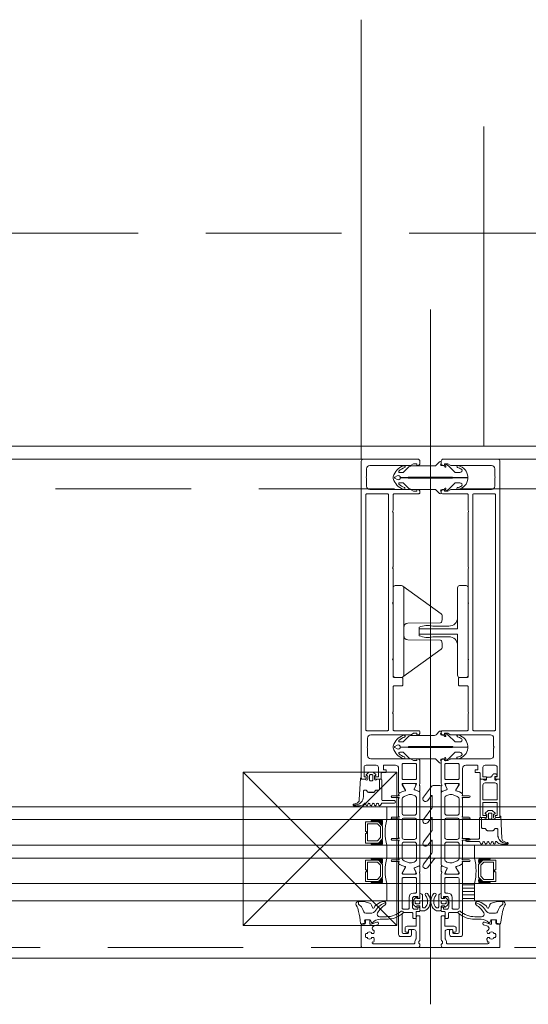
# Model space of a CAD drawing. Header units: millimetres. Extents: x 144573 to 336993, y 74252 to 247042.
# Tile 246 of 256: x 172144 to 172382, y 174594 to 175055. Entities that reach past the tile are written whole.
import ezdxf

# ---------------------------------------------------------------- set-up
doc = ezdxf.new("R2010")
doc.units = ezdxf.units.MM
doc.linetypes.add('CK_Čerchovaná 50', pattern=[6, 3, -1.5, 0, -1.5])
doc.linetypes.add('ČÁRKOVANÁ', pattern=[19.05, 12.7, -6.35])
for name, color, linetype, lineweight in [('FASÁDA DETAILNÍ', 255, 'Continuous', 0), ('NOVA', 255, 'Continuous', 0), ('TENKA', 255, 'Continuous', 0)]:
    doc.layers.add(name, color=color, linetype=linetype, lineweight=lineweight)

# ---------------------------------------------------------------- blocks, each defined once
blk = doc.blocks.new('284336')
for points in [[(-0.7, -9.6), (-10, -9.6, 0.414511), (-10.51, -10.11), (-10.51, -15.51, -1), (-11.69, -15.51), (-11.69, -9.6), (-12.69, -8.95, -0.668884), (-12.6, -8.23), (-11.99, -8.01, 0.766384), (-11.99, -7.21), (-12.6, -6.99, -0.76831), (-12.6, -6.23), (-11.99, -6.01, 0.766384), (-11.99, -5.21), (-12.6, -4.99, -0.76831), (-12.6, -4.23), (-11.99, -4.01, 0.766384), (-11.99, -3.21), (-12.6, -2.99, -0.877523), (-12.5, -2.22), (-12.1, -2.22, 0.698129), (-11.83, -1.5, -0.220231), (-12.89, 0.78), (-12.89, 3.45, -0.157143), (-12.82, 3.68), (-12.69, 3.42, -0.067482), (-12.48, 2.53, 0.393136), (-8.66, -1.02), (-6.1, -1.02, -0.414214), (-5.61, -1.51), (-5.61, -2.22, -0.267949), (-5.85, -2.65), (-6.35, -2.93, 0.267949), (-6.61, -3.38), (-6.61, -5.84, 0.267949), (-6.35, -6.29), (-5.85, -6.57, -0.267949), (-5.61, -7), (-5.61, -8.11, 0.414215), (-5.1, -8.62), (-0.41, -8.62), (-0.41, -9.31, -0.414212), (-0.7, -9.6)], [(-0.41, 0), (-0.41, -2, 0.990243), (-0.4, -3.02), (0.9, -3.02, 0.414214), (1.21, -2.71), (1.21, -2.61, -0.668123), (1.71, -2.4), (2.75, -3.45, -0.199004), (2.89, -3.79), (2.89, -5.43, -0.199038), (2.75, -5.77), (1.71, -6.82, -0.668191), (1.21, -6.61), (1.21, -6.51, 0.414214), (0.9, -6.2), (-0.4, -6.2, 0.990269), (-0.41, -7.22), (-0.41, -8.6), (-5.1, -8.6, -0.414215), (-5.59, -8.11), (-5.59, -7, 0.267949), (-5.84, -6.56), (-6.34, -6.27, -0.267949), (-6.59, -5.84), (-6.59, -3.38, -0.267949), (-6.34, -2.95), (-5.84, -2.66, 0.267949), (-5.59, -2.22), (-5.59, -1.51, 0.414214), (-6.1, -1), (-8.66, -1, -0.393156), (-12.46, 2.53, 0.067572), (-12.67, 3.43), (-12.8, 3.7, -0.637545), (-12.12, 3.53), (-11.92, 2.53, 0.344315), (-10.06, 0.91), (0, 0.38, -0.406913), (0.39, 0), (-0.41, 0)], [(1.7, -4.31, 0.414235), (1.2, -3.81), (-0.7, -3.81, 0.414214), (-1.2, -4.31), (-1.2, -4.91, 0.414214), (-0.7, -5.41), (1.2, -5.41, 0.414235), (1.7, -4.91), (1.7, -4.31)]]:
    blk.add_lwpolyline(points, format="xyb", close=True)
blk = doc.blocks.new('nesystémový nástavec 18')
for p, q in [((-17.5, 9.3), (-15.36, 9.3)), ((-15.36, 9.3), (0, 9.3)), ((0, 9.3), (0, 7.8)), ((-18, 6.8), (-18, 8.8)), ((-17, 6.3), (-17.5, 6.3)), ((-11, 8), (-17, 8)), ((-17, 8), (-17, 6.3)), ((-11, 1.3), (-11, 8)), ((-2.8, 8), (-9.7, 8)), ((-9.7, 1.3), (-9.7, 8)), ((-1.8, 2.3), (-1.8, 7)), ((-0.5, 7.3), (-0.5, 6.8)), ((0, 6.3), (0.55, 6.3)), ((0.55, 6.3), (0.95, 5.9)), ((0.95, 5.9), (0.95, 4.8)), ((0.95, 4.8), (0.95, 4.14)), ((-18, 0.5), (-18, 1.8)), ((-17.5, 2.3), (-17, 2.3)), ((-1.8, 0), (-17.5, 0)), ((-17, 2.3), (-17, 1.3)), ((-17, 1.3), (-11, 1.3)), ((-9.7, 1.3), (-2.8, 1.3)), ((0, 0), (-1.8, 0)), ((-0.4, 2.23), (-0.5, 2.04)), ((-0.5, 2.04), (-0.5, 2)), ((1.2, 2.44), (0, 2.44)), ((0, 1.5), (0, 0)), ((0.95, 4.14), (1.2, 4.14)), ((1.2, 1.85), (1.2, 2.44)), ((1.4, 3.94), (1.4, 3.84)), ((1.6, 3.64), (1.6, 3.64)), ((1.8, 1.37), (1.7, 1.35)), ((2.25, 1.63), (1.8, 1.37)), ((2.4, 2.84), (2.4, 1.89))]:
    blk.add_line(p, q)
for centre, radius, start, end in [((-17.5, 8.8), 0.5, 90, 180), ((-15.36, 9.8), 0.5, 270, 270.084), ((-17.5, 6.8), 0.5, 180.0012, 269.9988), ((-2.8, 7), 1, 0, 90), ((0, 7.3), 0.5, 89.9955, 180.0071), ((0, 6.8), 0.5, 179.9949, 270.006), ((0.75, 4.8), 0.2, 359.9656, 0.0344), ((-17.5, 1.8), 0.5, 89.999, 180.0002), ((-17.5, 0.5), 0.5, 180, 270), ((-2.8, 2.3), 1, 270, 0), ((0, 2), 0.5, 179.9716, 270.0327), ((0, 1.94), 0.5, 89.9975, 144.0007), ((1.2, 3.94), 0.2, 359.9707, 90.0249), ((1.7, 1.85), 0.5, 179.9991, 270), ((1.6, 3.84), 0.2, 179.9737, 270.035), ((1.6, 2.84), 0.8, 0.0065, 89.9919), ((2.1, 1.89), 0.3, 299.9815, 0.0183)]:
    blk.add_arc(centre, radius, start, end)
blk = doc.blocks.new('433270')
blk.add_lwpolyline([(1, 0, 0.414364), (0, -1), (0, -1.4, 0.255924), (0.23, -1.83, -0.547723), (0.23, -3.17, 0.255924), (0, -3.6), (0, -14.6, 0.414214), (0.3, -14.9), (1.2, -14.9, 0.414214), (1.7, -14.4), (1.7, -10.3, -0.414214), (2, -10), (6, -10, 0.414248), (7, -9), (7, -7.7, 0.414179), (6.5, -7.2), (5.7, -7.2, 0.414232), (5.4, -7.5), (5.4, -8.2, -0.414198), (5.1, -8.5), (2.8, -8.5, -0.414204), (1.8, -7.5), (1.8, -4.49, -0.147432), (1.97, -3.94, 0.147461), (2.4, -2.5), (2.4, -2.3, -0.414214), (2.9, -1.8), (21.87, -1.8, -0.668178), (22.22, -2.65), (22.16, -2.72, 1), (21.59, -3.29), (21.52, -3.35, 0.198912), (21.38, -3.71), (21.38, -4.05, 0.414214), (22.08, -4.75), (22.38, -4.75, 0.576988), (22.64, -4.3, -0.311246), (24.56, -4.3, 0.576988), (24.82, -4.75), (25.3, -4.75, -0.260065), (25.3, -6.65), (24.82, -6.65, 0.576988), (24.56, -7.1, -0.311246), (22.64, -7.1, 0.576988), (22.38, -6.65), (22.08, -6.65, 0.414214), (21.38, -7.35), (21.38, -7.61, 0.267949), (21.63, -8.04), (21.89, -8.2, -0.637047), (21.73, -10), (19.83, -10.7, 0.315299), (19.5, -11.17), (19.5, -11.49, 0.520567), (20.17, -11.96), (22.83, -10.99, -0.520567), (23.5, -11.46), (23.5, -12.5, 0.414062), (24, -13), (25, -13, 0.414186), (25.5, -12.5), (25.5, -11.5, -0.414182), (26, -11), (27, -11, 0.414214), (27.5, -10.5), (27.5, -0.5, 0.414214), (27, 0), (1, 0)], format="xyb", close=True)
blk = doc.blocks.new('284325')
for points in [[(0.84, -5.23, -0.560316), (0.94, -4.73), (1.94, -4.36, 0.3153), (2.14, -4.08), (2.14, -1.89, 0.451558), (1.8, -1.59), (0.9, -1.7, -0.399586), (0.57, -1.46), (0.3, -0.07, -0.415977), (0.53, 0.29, 0.024107), (6.15, 1.24, 0.076636), (8.99, 2.34, -0.577615), (10.79, 1.3), (10.02, 1.37, 0.283171), (9.08, 0.9, -0.168429), (7.07, -0.74), (5.9, -1.16, 0.315302), (5.24, -2.1), (5.24, -4.21, 0.269719), (6.76, -6.82, -0.194797), (10.18, -11.53, -0.342663), (9.17, -11.17, 0.119207), (5.43, -7.59, 0.578571), (3.63, -8.62), (3.63, -11.77, 0.176415), (6.16, -18.72, -1), (5.24, -19.49, -0.176415), (2.43, -11.77), (2.43, -8.89, 0.208286), (0.84, -5.23)], [(8.95, -6.65), (10.32, -8.78, -0.134555), (10.79, -10.63, -0.339795), (10.19, -11.53, 0.194788), (6.76, -6.81, -0.269736), (5.25, -4.21), (5.25, -2.1, -0.315302), (5.9, -1.17), (7.07, -0.74, 0.168429), (9.09, 0.89, -0.283167), (10.01, 1.36), (10.79, 1.29), (10.79, -0.74, -0.070852), (10.71, -1.3), (9.95, -3.93, -0.241839), (9.08, -4.83), (7.93, -5.22, 0.836024), (8.08, -6.19), (8.11, -6.19, -0.255349), (8.95, -6.65)]]:
    blk.add_lwpolyline(points, format="xyb", close=True)
blk = doc.blocks.new('244748_a')
blk.add_lwpolyline([(8.32, -1.69, 0.082248), (6.34, -0.9, -1.09695), (6.94, -0.1, -0.315353), (11.26, -5.15, -0.480529), (10.87, -5.64), (4.27, -5.64), (4.08, -5.45), (-16.53, -5.45), (-16.72, -5.64), (-20.43, -5.64, 0.574019), (-21.93, -4.78), (-22.99, -5.4, 0.524827), (-22.99, -5.9), (-21.93, -6.52, 0.574021), (-20.43, -5.66), (-16.72, -5.66), (-16.53, -5.85), (4.08, -5.85), (4.27, -5.66), (10.87, -5.66, -0.480529), (11.26, -6.15, -0.326229), (6.88, -11.09, -1.09695), (6.28, -10.3, 0.081457), (8.32, -9.61, 0.599203), (7.48, -8.05), (5.52, -8.05, 0.198965), (5.17, -8.2), (2.22, -11.15), (0.93, -12.01, -0.738038), (0.51, -11.62), (0.87, -11, 1), (0.35, -10.7), (0, -11.3), (-0.98, -11.3, 0.619205), (-1.45, -12.06), (-1.28, -12.43, -0.808139), (-2.04, -13.04), (-3.63, -11.44, 0.198906), (-4.34, -11.15), (-14.99, -11.15, -0.198936), (-16.76, -10.42), (-18.98, -8.2, 0.198942), (-19.33, -8.05), (-20.67, -8.05, 0.500217), (-21.09, -8.73, 0.122037), (-18.5, -10.27, -1.093735), (-19.1, -11.07, -0.240768), (-23.7, -6.07, -0.106226), (-23.7, -5.23, -0.256232), (-19, -0.13, -1.093735), (-18.4, -0.92, 0.116856), (-21.09, -2.57, 0.500217), (-20.67, -3.25), (-19.33, -3.25, 0.198942), (-18.98, -3.1), (-16.75, -0.88, -0.198936), (-14.99, -0.15), (-4.34, -0.15, 0.198907), (-3.63, 0.14), (-2.04, 1.74, -0.808139), (-1.28, 1.13), (-1.45, 0.76, 0.619205), (-0.98, 0), (0, 0), (0.35, -0.6, 1), (0.87, -0.3), (0.51, 0.32, -0.738038), (0.93, 0.71), (2.22, -0.15), (5.17, -3.1, 0.198965), (5.52, -3.25), (7.48, -3.25, 0.599203)], format="xyb", close=True)
blk = doc.blocks.new('236134_0100_s_v')
for points in [[(22.8, -23), (22.8, -5), (42, -5, 0.414214), (43, -4), (43, -1, 0.414214), (42, 0), (1, 0, 0.414214), (0, -1), (0, -4, 0.414214), (1, -5), (20.2, -5), (20.2, -23)], [(15, -5, -0.414214), (19, -9), (19, -16.57, 0.165764), (19.53, -23), (23.47, -23, 0.165764), (24, -16.57), (24, -9, -0.414214), (28, -5)]]:
    blk.add_lwpolyline(points, format="xyb")
blk = doc.blocks.new('236134_0200_s_v')
for points in [[(19.58, 5, -0.41166), (17.58, 6.98), (17.45, 22.25, 0.344217), (17.07, 22.73), (16, 23), (14, 23, 0.240828), (13.19, 22.59), (0.19, 4.59)], [(23.42, 5, 0.41166), (25.42, 6.98), (25.55, 22.25, -0.344217), (25.93, 22.73), (27, 23), (29, 23, -0.240828), (29.81, 22.59), (42.81, 4.59)]]:
    blk.add_lwpolyline(points, format="xyb")
blk.add_lwpolyline([(42, 5), (1, 5, 0.414214), (0, 4), (0, 1, 0.414214), (1, 0), (42, 0, 0.414214), (43, 1), (43, 4, 0.414214)], format="xyb", close=True)
blk = doc.blocks.new('288126')
for points in [[(-16.5, 0), (16.5, 0)], [(-21.36, -6.34), (-17.8, -3.69)], [(-14.71, -4.5), (-19.87, -8.34)], [(-17, -2.08), (-17, -0.5)], [(-8.83, -4.3), (-14.11, -4.3)], [(-4.31, -4.5), (-9.47, -8.34)], [(1.81, -4.3), (-3.71, -4.3)], [(6.33, -4.5), (1.14, -8.37)], [(12.21, -4.3), (6.93, -4.3)], [(16.6, -4.6), (11.54, -8.37)], [(17, -0.5), (17, -3.8)], [(-10.96, -6.34), (-8.71, -4.66)], [(-0.35, -6.36), (1.93, -4.66)], [(10.05, -6.36), (12.33, -4.66)]]:
    blk.add_lwpolyline(points)
for centre, radius, start, end in [((16.5, -0.5), 0.5, 0, 90), ((-16.5, -0.5), 0.5, 90, 180), ((16, -3.8), 1, 306.7059, 0), ((-20.61, -7.34), 1.25, 126.7059, 306.7059), ((-10.21, -7.34), 1.25, 126.7059, 306.7059), ((0.4, -7.37), 1.25, 126.7059, 306.7059), ((10.8, -7.37), 1.25, 126.7059, 306.7059)]:
    blk.add_arc(centre, radius, start, end)
at = {"extrusion": (0, 0, -1)}
for centre, radius, start, end in [((19, -2.08), 2, 180, 233.2941), ((14.11, -5.3), 1, 53.2941, 90), ((8.83, -4.5), 0.2, 90, 233.2941), ((3.71, -5.3), 1, 53.2941, 90), ((-1.81, -4.5), 0.2, 90, 233.2941), ((-6.93, -5.3), 1, 53.2941, 90), ((-12.21, -4.5), 0.2, 90, 233.2941)]:
    blk.add_arc(centre, radius, start, end, dxfattribs=at)
blk = doc.blocks.new('246426')
for points in [[(-1.84, 0.64), (-2.86, -0.38, 0.198926), (-3.15, -1.09), (-3.15, -2.31, 0.198926), (-2.86, -3.02), (-1.84, -4.04, 0.637051), (-1.5, -3.92), (-1.45, -3.4), (-0.3, -3.4, -0.41484), (0, -3.7), (0, -5.19, 0.414232), (0.5, -5.69), (2.14, -5.69, 0.071862), (2.2, -5.68, 0.157876), (3.73, -4.64, 0.360336), (3.48, 2.39, 0.964062), (2.54, 1.48, -0.403385), (2.25, -4.34, -0.190964), (2.11, -4.39), (1.7, -4.39, -0.414214), (1.2, -3.89), (1.2, 1.31, 0.414201), (0.2, 2.31), (0, 2.31), (0, 0.3, -0.414214), (-0.3, 0), (-1.45, 0), (-1.5, 0.52, 0.637051), (-1.84, 0.64)], [(-2.25, -1.4, -0.414214), (-1.85, -1), (-0.4, -1, -0.414214), (0, -1.4), (0, -2, -0.414214), (-0.4, -2.4), (-1.85, -2.4, -0.414214), (-2.25, -2), (-2.25, -1.4)]]:
    blk.add_lwpolyline(points, format="xyb", close=True)

msp = doc.modelspace()

# ---------------------------------------------------------------- hatches: boundary and pattern name
at = {"layer": 'FASÁDA DETAILNÍ'}
h = msp.add_hatch(dxfattribs=at)
h.set_pattern_fill('ANSI31', color=256, scale=0.5, angle=495)
h.set_pattern_definition([(180, (162037.0589, 130529.9017), (-7e-16, -1.5875), [])])
h.paths.add_polyline_path([(172351.48, 174650.259), (172356.98, 174650.259), (172356.98, 174642.259), (172351.48, 174642.259)])

# ---------------------------------------------------------------- linework, layer by layer
for p, q in [((172336.48, 174919.383), (172336.48, 174593.691)), ((172330.48, 174849.259), (169467.98, 174849.259)), ((173224.481, 174686.259), (171750.48, 174686.259)), ((172315.98, 174680.259), (172315.98, 174686.259)), ((171750.48, 174680.259), (173224.481, 174680.259)), ((172315.98, 174680.259), (172308.442, 174680.259)), ((171750.48, 174668.259), (173242.481, 174668.259)), ((172308.442, 174668.259), (172315.98, 174668.259)), ((172315.98, 174662.259), (172315.98, 174668.259)), ((172765.98, 174668.259), (172356.98, 174668.259)), ((172356.98, 174668.259), (172356.98, 174662.259)), ((173242.481, 174662.259), (171750.48, 174662.259)), ((172315.98, 174662.259), (172308.442, 174662.259)), ((172356.98, 174662.259), (172765.98, 174662.259)), ((171750.48, 174650.259), (173274.481, 174650.259)), ((172308.442, 174650.259), (172315.98, 174650.259)), ((172315.98, 174642.259), (172315.98, 174650.259)), ((172765.98, 174650.259), (172356.98, 174650.259)), ((172356.98, 174650.259), (172356.98, 174642.259)), ((173274.481, 174642.259), (171750.48, 174642.259)), ((172356.98, 174642.259), (172765.98, 174642.259))]:
    msp.add_line(p, q, dxfattribs=at)
for points in [[(173301.48, 174615.259), (146721.48, 174615.259), (146721.48, 198295.259), (173301.48, 198295.259)], [(173061.48, 174855.259), (146961.48, 174855.259), (146961.48, 198055.259), (173061.48, 198055.259)], [(172320.579, 174702.591), (172320.579, 174630.591), (172248.579, 174630.591), (172248.579, 174702.591)], [(172305.98, 174679.259), (172311.98, 174679.259), (172313.98, 174677.259), (172313.98, 174671.259), (172311.98, 174669.259), (172305.98, 174669.259), (172305.98, 174673.759), (172306.48, 174673.759), (172306.48, 174674.759), (172305.98, 174674.759)], [(172306.98, 174670.259), (172306.98, 174678.259), (172311.566, 174678.259), (172312.98, 174676.844), (172312.98, 174671.811), (172311.566, 174670.259)], [(172305.98, 174661.259), (172311.98, 174661.259), (172313.98, 174659.259), (172313.98, 174653.259), (172311.98, 174651.259), (172305.98, 174651.259), (172305.98, 174655.759), (172306.48, 174655.759), (172306.48, 174656.759), (172305.98, 174656.759)], [(172306.98, 174652.259), (172306.98, 174660.259), (172311.566, 174660.259), (172312.98, 174658.844), (172312.98, 174653.811), (172311.566, 174652.259)], [(172366.98, 174661.259), (172360.98, 174661.259), (172358.98, 174659.259), (172358.98, 174653.259), (172360.98, 174651.259), (172366.98, 174651.259), (172366.98, 174655.759), (172366.48, 174655.759), (172366.48, 174656.759), (172366.98, 174656.759)], [(172365.98, 174652.259), (172365.98, 174660.259), (172361.394, 174660.259), (172359.98, 174658.844), (172359.98, 174653.811), (172361.394, 174652.259)], [(172351.48, 174642.259), (172356.98, 174642.259), (172356.98, 174650.259), (172351.48, 174650.259)]]:
    msp.add_lwpolyline(points, close=True, dxfattribs=at)
at = {"layer": 'FASÁDA DETAILNÍ', "linetype": 'ČÁRKOVANÁ', "ltscale": 5}
for points in [[(173296.48, 174620.259), (146726.48, 174620.259), (146726.48, 198290.259), (173296.48, 198290.259)], [(173081.48, 174835.259), (146941.48, 174835.259), (146941.48, 198075.259), (173081.48, 198075.259)], [(172961.48, 174955.259), (147061.48, 174955.259), (147061.48, 197955.259), (172961.48, 197955.259)]]:
    msp.add_lwpolyline(points, close=True, dxfattribs=at)
at = {"layer": 'FASÁDA DETAILNÍ'}
for points in [[(172303.98, 174848.259), (172303.98, 174699.759, 0.4142136), (172304.48, 174699.259), (172305.78, 174699.259, 0.4142197), (172306.28, 174699.759), (172306.28, 174700.259), (172305.28, 174700.259), (172305.28, 174704.759, -0.4142136), (172306.28, 174705.759), (172310.98, 174705.759, -0.4142136), (172311.98, 174704.759), (172311.98, 174700.259), (172310.28, 174700.259), (172310.28, 174699.759, 0.4142012), (172310.78, 174699.259), (172312.78, 174699.259, 0.4142136), (172313.28, 174699.759), (172313.28, 174701.902, -0.4142136), (172313.78, 174702.402), (172315.58, 174702.402), (172315.58, 174703.653), (172314.38, 174703.653), (172314.38, 174705.459, -0.4142136), (172314.68, 174705.759), (172319.979, 174705.759, -0.4141667), (172321.479, 174704.259), (172321.48, 174697.261), (172321.48, 174693.161, 0.5773503), (172322.08, 174692.814), (172322.943, 174693.313), (172324.435, 174693.741, 0.4887011), (172324.612, 174694.18), (172323.18, 174696.645), (172323.18, 174697.066, -0.4325656), (172323.38, 174697.261), (172329.685, 174697.261, -0.5483974), (172329.87, 174696.979), (172328.802, 174694.596, 0.4253361), (172328.91, 174694.328), (172330.933, 174693.512, 0.5315629), (172331.482, 174693.883), (172331.482, 174695.947, 0.2313061), (172331.367, 174696.184, -0.3061853), (172331.263, 174696.503), (172331.48, 174697.261), (172331.48, 174707.764, 0.4142136), (172330.48, 174708.764), (172329.98, 174708.764), (172329.98, 174707.964), (172328.48, 174707.964), (172327.336, 174708.625, 0.1316504), (172326.836, 174708.759), (172308.472, 174708.759, -0.4142136), (172306.972, 174710.259), (172306.972, 174713.759, -0.3999851), (172306.972, 174714.759), (172306.972, 174718.459, -0.4142136), (172308.472, 174719.959), (172326.836, 174719.959, 0.1316504), (172327.336, 174720.093), (172328.48, 174720.753), (172329.98, 174720.753), (172329.98, 174719.953), (172330.48, 174719.953, 0.4142136), (172331.48, 174720.953), (172331.48, 174721.459, 0.4142136), (172330.98, 174721.959), (172319.38, 174721.959, -0.4142136), (172318.88, 174722.459), (172318.88, 174729.859, -0.3999851), (172318.88, 174730.859), (172318.88, 174742.459, -0.4142136), (172319.38, 174742.959), (172322.98, 174742.959, 0.4142136), (172323.48, 174743.459), (172323.48, 174746.459, 0.4142136), (172322.98, 174746.959), (172319.38, 174746.959, -0.4142136), (172318.88, 174747.459), (172318.88, 174754.759, -0.38324), (172318.88, 174755.759), (172318.88, 174781.259, -0.38324), (172318.88, 174782.259), (172318.88, 174797.759, -0.38324), (172318.88, 174798.759), (172318.88, 174824.259, -0.38324), (172318.88, 174825.259), (172318.88, 174832.559, -0.4142136), (172319.38, 174833.059), (172330.98, 174833.059, 0.4142136), (172331.48, 174833.559), (172331.48, 174834.059, 0.4142136), (172330.48, 174835.059), (172329.98, 174835.059), (172329.98, 174834.259), (172328.48, 174834.259), (172327.326, 174834.925, 0.1169365), (172326.826, 174835.059), (172307.972, 174835.059, -0.4142315), (172306.472, 174836.559), (172306.472, 174840.269, -0.3999851), (172306.472, 174841.269), (172306.472, 174844.759, -0.4142315), (172307.972, 174846.259), (172326.826, 174846.259, 0.1169365), (172327.326, 174846.393), (172328.48, 174847.059), (172329.98, 174847.059), (172329.98, 174846.259), (172330.48, 174846.259, 0.4142136), (172331.48, 174847.259), (172331.48, 174848.259, 0.4142136), (172330.48, 174849.259), (172304.98, 174849.259, 0.4142135), (172303.98, 174848.259)], [(172368.98, 174848.259), (172368.98, 174699.759, -0.4142136), (172368.48, 174699.259), (172367.18, 174699.259, -0.4142197), (172366.68, 174699.759), (172366.68, 174700.259), (172367.68, 174700.259), (172367.68, 174704.759, 0.4142136), (172366.68, 174705.759), (172361.98, 174705.759, 0.4142136), (172360.98, 174704.759), (172360.98, 174700.259), (172362.68, 174700.259), (172362.68, 174699.759, -0.4142012), (172362.18, 174699.259), (172360.18, 174699.259, -0.4142136), (172359.68, 174699.759), (172359.68, 174701.902, 0.4142136), (172359.18, 174702.402), (172357.38, 174702.402), (172357.38, 174703.653), (172358.58, 174703.653), (172358.58, 174705.459, 0.4142136), (172358.28, 174705.759), (172352.981, 174705.759, 0.4141667), (172351.481, 174704.259), (172351.48, 174697.261), (172351.48, 174693.161, -0.5773503), (172350.88, 174692.814), (172350.017, 174693.313), (172348.525, 174693.741, -0.4887011), (172348.348, 174694.18), (172349.78, 174696.645), (172349.78, 174697.066, 0.4325656), (172349.58, 174697.261), (172343.275, 174697.261, 0.5483974), (172343.09, 174696.979), (172344.158, 174694.596, -0.4253361), (172344.05, 174694.328), (172342.027, 174693.512, -0.5315629), (172341.478, 174693.883), (172341.478, 174695.947, -0.2313061), (172341.593, 174696.184, 0.3061853), (172341.697, 174696.503), (172341.48, 174697.261), (172341.48, 174707.764, -0.4142136), (172342.48, 174708.764), (172342.98, 174708.764), (172342.98, 174707.964), (172344.48, 174707.964), (172345.624, 174708.625, -0.1316504), (172346.124, 174708.759), (172364.488, 174708.759, 0.4142136), (172365.988, 174710.259), (172365.988, 174713.759, 0.3999851), (172365.988, 174714.759), (172365.988, 174718.459, 0.4142136), (172364.488, 174719.959), (172346.124, 174719.959, -0.1316504), (172345.624, 174720.093), (172344.48, 174720.753), (172342.98, 174720.753), (172342.98, 174719.953), (172342.48, 174719.953, -0.4142136), (172341.48, 174720.953), (172341.48, 174721.459, -0.4142136), (172341.98, 174721.959), (172353.58, 174721.959, 0.4142136), (172354.08, 174722.459), (172354.08, 174729.859, 0.3999851), (172354.08, 174730.859), (172354.08, 174742.459, 0.4142136), (172353.58, 174742.959), (172349.98, 174742.959, -0.4142136), (172349.48, 174743.459), (172349.48, 174746.459, -0.4142136), (172349.98, 174746.959), (172353.58, 174746.959, 0.4142136), (172354.08, 174747.459), (172354.08, 174754.759, 0.38324), (172354.08, 174755.759), (172354.08, 174781.259, 0.38324), (172354.08, 174782.259), (172354.08, 174797.759, 0.38324), (172354.08, 174798.759), (172354.08, 174824.259, 0.38324), (172354.08, 174825.259), (172354.08, 174832.559, 0.4142136), (172353.58, 174833.059), (172341.98, 174833.059, -0.4142136), (172341.48, 174833.559), (172341.48, 174834.059, -0.4142136), (172342.48, 174835.059), (172342.98, 174835.059), (172342.98, 174834.259), (172344.48, 174834.259), (172345.634, 174834.925, -0.1169365), (172346.134, 174835.059), (172364.988, 174835.059, 0.4142315), (172366.488, 174836.559), (172366.488, 174840.269, 0.3999851), (172366.488, 174841.269), (172366.488, 174844.759, 0.4142315), (172364.988, 174846.259), (172346.134, 174846.259, -0.1169365), (172345.634, 174846.393), (172344.48, 174847.059), (172342.98, 174847.059), (172342.98, 174846.259), (172342.48, 174846.259, -0.4142136), (172341.48, 174847.259), (172341.48, 174848.259, -0.4142136), (172342.48, 174849.259), (172367.98, 174849.259, -0.4142135), (172368.98, 174848.259)], [(172306.08, 174722.459), (172306.08, 174832.559, -0.4142136), (172306.58, 174833.059), (172316.28, 174833.059, -0.4142136), (172316.78, 174832.559), (172316.78, 174722.459, -0.4142136), (172316.28, 174721.959), (172306.58, 174721.959, -0.4142136), (172306.08, 174722.459)], [(172366.88, 174722.459), (172366.88, 174832.559, 0.4142136), (172366.38, 174833.059), (172356.68, 174833.059, 0.4142136), (172356.18, 174832.559), (172356.18, 174722.459, 0.4142136), (172356.68, 174721.959), (172366.38, 174721.959, 0.4142136), (172366.88, 174722.459)], [(172329.38, 174706.559, -0.4142136), (172329.88, 174706.059), (172329.88, 174699.559, -0.4142136), (172329.38, 174699.059), (172323.68, 174699.059, -0.4142136), (172323.18, 174699.559), (172323.18, 174706.059, -0.4142136), (172323.68, 174706.559), (172329.38, 174706.559)], [(172343.58, 174706.559, 0.4142136), (172343.08, 174706.059), (172343.08, 174699.559, 0.4142136), (172343.58, 174699.059), (172349.28, 174699.059, 0.4142136), (172349.78, 174699.559), (172349.78, 174706.059, 0.4142136), (172349.28, 174706.559), (172343.58, 174706.559)], [(172331.48, 174692.92), (172331.481, 174681.009), (172331.48, 174659.098, -0.3058367), (172331.167, 174658.634), (172328.88, 174657.711, 0.4253361), (172328.772, 174657.444), (172329.489, 174655.825, -0.5437525), (172328.804, 174654.769), (172323.9, 174654.769, -0.5781822), (172323.381, 174655.67), (172324.642, 174657.862, 0.4885049), (172324.466, 174658.301), (172322.951, 174658.735), (172321.63, 174659.498, -0.2824777), (172321.481, 174659.774), (172321.481, 174660.219, 1.4470094), (172321.349, 174660.569), (172318.381, 174660.569, -1), (172318.381, 174661.369), (172321.349, 174661.369, 1.4470094), (172321.481, 174661.719), (172321.481, 174670.259, 1.4470094), (172321.349, 174670.609), (172318.381, 174670.609, -1), (172318.381, 174671.409), (172321.349, 174671.409, 1.4470094), (172321.481, 174671.759), (172321.481, 174680.259, 1.4470094), (172321.349, 174680.609), (172318.381, 174680.609, -1), (172318.381, 174681.409), (172321.349, 174681.409, 1.4470094), (172321.481, 174681.759), (172321.481, 174690.299, 1.4470094), (172321.349, 174690.649), (172318.381, 174690.649, -1), (172318.381, 174691.449), (172321.349, 174691.449, 1.4470094), (172321.481, 174691.799), (172321.481, 174692.244, -0.2824777), (172321.63, 174692.52), (172322.951, 174693.282), (172324.466, 174693.717, 0.4885049), (172324.642, 174694.156), (172323.381, 174696.347, -0.5781822), (172323.9, 174697.249), (172328.804, 174697.249, -0.5437525), (172329.489, 174696.192), (172328.772, 174694.574, 0.4253361), (172328.88, 174694.306), (172331.167, 174693.383, -0.3058367), (172331.48, 174692.92)], [(172341.48, 174692.92), (172341.479, 174681.009), (172341.48, 174659.098, 0.3058367), (172341.793, 174658.634), (172344.08, 174657.711, -0.4253361), (172344.188, 174657.444), (172343.471, 174655.825, 0.5437525), (172344.156, 174654.769), (172349.06, 174654.769, 0.5781822), (172349.579, 174655.67), (172348.318, 174657.862, -0.4885049), (172348.494, 174658.301), (172350.009, 174658.735), (172351.33, 174659.498, 0.2824777), (172351.479, 174659.774), (172351.479, 174660.219, -1.4470094), (172351.611, 174660.569), (172354.579, 174660.569, 1), (172354.579, 174661.369), (172351.611, 174661.369, -1.4470094), (172351.479, 174661.719), (172351.479, 174670.259, -1.4470094), (172351.611, 174670.609), (172354.579, 174670.609, 1), (172354.579, 174671.409), (172351.611, 174671.409, -1.4470094), (172351.479, 174671.759), (172351.479, 174680.259, -1.4470094), (172351.611, 174680.609), (172354.579, 174680.609, 1), (172354.579, 174681.409), (172351.611, 174681.409, -1.4470094), (172351.479, 174681.759), (172351.479, 174690.299, -1.4470094), (172351.611, 174690.649), (172354.579, 174690.649, 1), (172354.579, 174691.449), (172351.611, 174691.449, -1.4470094), (172351.479, 174691.799), (172351.479, 174692.244, 0.2824777), (172351.33, 174692.52), (172350.009, 174693.282), (172348.494, 174693.717, -0.4885049), (172348.318, 174694.156), (172349.579, 174696.347, 0.5781822), (172349.06, 174697.249), (172344.156, 174697.249, 0.5437525), (172343.471, 174696.192), (172344.188, 174694.574, -0.4253361), (172344.08, 174694.306), (172341.793, 174693.383, 0.3058367), (172341.48, 174692.92)], [(172329.881, 174683.309), (172329.881, 174690.209, 0.3249157), (172328.845, 174691.636), (172327.994, 174691.912, 0.1764286), (172325.942, 174691.84), (172324.018, 174691.061, 0.305619), (172323.081, 174689.671), (172323.081, 174683.309, 0.4142178), (172324.081, 174682.309), (172328.881, 174682.309, 0.4142178), (172329.881, 174683.309)], [(172343.079, 174683.309), (172343.079, 174690.209, -0.3249157), (172344.116, 174691.636), (172344.966, 174691.912, -0.1764286), (172347.018, 174691.84), (172348.942, 174691.061, -0.305619), (172349.879, 174689.671), (172349.879, 174683.309, -0.4142178), (172348.879, 174682.309), (172344.079, 174682.309, -0.4142178), (172343.079, 174683.309)], [(172329.881, 174672.009), (172329.881, 174680.009, 0.4142136), (172328.881, 174681.009), (172324.081, 174681.009, 0.4142136), (172323.081, 174680.009), (172323.081, 174672.009, 0.4142136), (172324.081, 174671.009), (172328.881, 174671.009, 0.4142136), (172329.881, 174672.009)], [(172343.079, 174672.009), (172343.079, 174680.009, -0.4142136), (172344.079, 174681.009), (172348.879, 174681.009, -0.4142136), (172349.879, 174680.009), (172349.879, 174672.009, -0.4142136), (172348.879, 174671.009), (172344.079, 174671.009, -0.4142136), (172343.079, 174672.009)], [(172329.881, 174661.808), (172329.881, 174668.709, 0.4142178), (172328.881, 174669.709), (172324.081, 174669.709, 0.4142178), (172323.081, 174668.709), (172323.081, 174662.346, 0.305619), (172324.018, 174660.956), (172325.942, 174660.178, 0.1764286), (172327.994, 174660.106), (172328.845, 174660.382, 0.3249157), (172329.881, 174661.808)], [(172343.079, 174661.808), (172343.079, 174668.709, -0.4142178), (172344.079, 174669.709), (172348.879, 174669.709, -0.4142178), (172349.879, 174668.709), (172349.879, 174662.346, -0.305619), (172348.942, 174660.956), (172347.018, 174660.178, -0.1764286), (172344.966, 174660.106), (172344.116, 174660.382, -0.3249157), (172343.079, 174661.808)], [(172331.48, 174654.759), (172331.48, 174643.759, -0.4144257), (172330.98, 174643.259), (172330.487, 174643.259), (172330.487, 174644.259), (172328.987, 174644.259, 0.4142136), (172327.987, 174643.259), (172327.987, 174641.759, 0.3999851), (172327.987, 174640.759), (172327.987, 174639.259, 0.4142136), (172328.987, 174638.259), (172330.48, 174638.259), (172330.48, 174639.259), (172330.98, 174639.259, -0.4144559), (172331.48, 174638.758), (172331.479, 174637.458, -0.4139712), (172331.179, 174637.159), (172329.98, 174637.159, 0.4142136), (172329.68, 174636.859), (172329.68, 174633.859), (172328.68, 174633.859, -0.4142136), (172328.18, 174634.359), (172328.18, 174636.259, 0.4142136), (172327.68, 174636.759), (172324.18, 174636.759, 0.4142056), (172323.18, 174635.759), (172323.18, 174627.459, 0.4142063), (172323.68, 174626.959), (172325.58, 174626.959, 0.414219), (172326.08, 174627.459), (172326.08, 174628.259, -0.4142136), (172326.58, 174628.759), (172327.08, 174628.759, -0.4142136), (172327.58, 174628.259), (172327.58, 174626.459, -0.4142136), (172326.58, 174625.459), (172322.48, 174625.459, -0.4142136), (172321.48, 174626.459), (172321.48, 174654.759), (172321.48, 174658.859, -0.5773503), (172322.08, 174659.205), (172322.943, 174658.707), (172324.435, 174658.279, -0.4887011), (172324.612, 174657.84), (172323.18, 174655.374), (172323.18, 174654.954, 0.4325656), (172323.38, 174654.759), (172329.685, 174654.759, 0.5483974), (172329.87, 174655.04), (172328.802, 174657.424, -0.4253361), (172328.91, 174657.691), (172330.933, 174658.508, -0.5315625), (172331.482, 174658.137), (172331.482, 174656.073, -0.2313061), (172331.367, 174655.836, 0.3061853), (172331.263, 174655.517), (172331.48, 174654.759)], [(172341.48, 174654.759), (172341.48, 174643.759, 0.4144257), (172341.98, 174643.259), (172342.473, 174643.259), (172342.473, 174644.259), (172343.973, 174644.259, -0.4142136), (172344.973, 174643.259), (172344.973, 174641.759, -0.3999851), (172344.973, 174640.759), (172344.973, 174639.259, -0.4142136), (172343.973, 174638.259), (172342.48, 174638.259), (172342.48, 174639.259), (172341.98, 174639.259, 0.4144559), (172341.48, 174638.758), (172341.481, 174637.458, 0.4139712), (172341.781, 174637.159), (172342.98, 174637.159, -0.4142136), (172343.28, 174636.859), (172343.28, 174633.859), (172344.28, 174633.859, 0.4142136), (172344.78, 174634.359), (172344.78, 174636.259, -0.4142136), (172345.28, 174636.759), (172348.78, 174636.759, -0.4142056), (172349.78, 174635.759), (172349.78, 174627.459, -0.4142063), (172349.28, 174626.959), (172347.38, 174626.959, -0.414219), (172346.88, 174627.459), (172346.88, 174628.259, 0.4142136), (172346.38, 174628.759), (172345.88, 174628.759, 0.4142136), (172345.38, 174628.259), (172345.38, 174626.459, 0.4142136), (172346.38, 174625.459), (172350.48, 174625.459, 0.4142136), (172351.48, 174626.459), (172351.48, 174654.759), (172351.48, 174658.859, 0.5773503), (172350.88, 174659.205), (172350.017, 174658.707), (172348.525, 174658.279, 0.4887011), (172348.348, 174657.84), (172349.78, 174655.374), (172349.78, 174654.954, -0.4325656), (172349.58, 174654.759), (172343.275, 174654.759, -0.5483974), (172343.09, 174655.04), (172344.158, 174657.424, 0.4253361), (172344.05, 174657.691), (172342.027, 174658.508, 0.5315625), (172341.478, 174658.137), (172341.478, 174656.073, 0.2313061), (172341.593, 174655.836, -0.3061853), (172341.697, 174655.517), (172341.48, 174654.759)], [(172323.18, 174652.559), (172323.18, 174638.859, 0.4142136), (172323.68, 174638.359), (172325.887, 174638.359, 0.4142136), (172326.387, 174638.859), (172326.387, 174643.829, -0.4111388), (172328.387, 174645.859), (172329.38, 174645.859, 0.4142136), (172329.88, 174646.359), (172329.88, 174652.559, 0.4142136), (172329.38, 174653.059), (172323.68, 174653.059, 0.4142136), (172323.18, 174652.559)], [(172349.78, 174652.559), (172349.78, 174638.859, -0.4142136), (172349.28, 174638.359), (172347.073, 174638.359, -0.4142136), (172346.573, 174638.859), (172346.573, 174643.829, 0.4111388), (172344.573, 174645.859), (172343.58, 174645.859, -0.4142136), (172343.08, 174646.359), (172343.08, 174652.559, -0.4142136), (172343.58, 174653.059), (172349.28, 174653.059, -0.4142136), (172349.78, 174652.559)]]:
    msp.add_lwpolyline(points, format="xyb", close=True, dxfattribs=at)
for points in [[(172367.98, 174849.259), (172754.98, 174849.259)], [(172248.579, 174702.591), (172320.579, 174630.591)], [(172248.579, 174630.591), (172320.579, 174702.591)]]:
    msp.add_lwpolyline(points, dxfattribs=at)
for centre, radius, start, end in [((172308.117, 174679.759), 0.596, 303.03656, 56.96344), ((172308.41, 174679.759), 0.596, 303.03656, 56.96344), ((172308.702, 174679.759), 0.596, 303.03656, 56.96344), ((172308.995, 174679.759), 0.596, 303.03656, 56.96344), ((172309.287, 174679.759), 0.596, 303.03656, 56.96344), ((172309.58, 174679.759), 0.596, 303.03656, 56.96344), ((172309.872, 174679.759), 0.596, 303.03656, 56.96344), ((172310.165, 174679.759), 0.596, 303.03656, 56.96344), ((172310.457, 174679.759), 0.596, 303.03656, 56.96344), ((172310.75, 174679.759), 0.596, 303.03656, 56.96344), ((172311.042, 174679.759), 0.596, 303.03656, 56.96344), ((172311.335, 174679.759), 0.596, 303.03656, 56.96344), ((172311.627, 174679.759), 0.596, 303.03656, 56.96344), ((172311.64, 174679.621), 0.879, 313.99491, 46.49644), ((172311.549, 174679.473), 1.263, 321.96563, 38.49956), ((172311.389, 174679.334), 1.712, 327.29495, 32.68565), ((172311.145, 174679.189), 2.248, 331.52734, 28.40281), ((172310.796, 174679.021), 2.897, 335.30667, 25.29515), ((172310.429, 174678.907), 3.546, 337.29382, 22.40905), ((172337.871, 174674.259), 22.699, 164.67278, 195.32722), ((172310.429, 174669.61), 3.546, 337.59095, 22.70618), ((172308.117, 174668.759), 0.596, 303.03656, 56.96344), ((172308.41, 174668.759), 0.596, 303.03656, 56.96344), ((172308.702, 174668.759), 0.596, 303.03656, 56.96344), ((172308.995, 174668.759), 0.596, 303.03656, 56.96344), ((172309.287, 174668.759), 0.596, 303.03656, 56.96344), ((172309.58, 174668.759), 0.596, 303.03656, 56.96344), ((172309.872, 174668.759), 0.596, 303.03656, 56.96344), ((172310.165, 174668.759), 0.596, 303.03656, 56.96344), ((172310.457, 174668.759), 0.596, 303.03656, 56.96344), ((172310.75, 174668.759), 0.596, 303.03656, 56.96344), ((172311.042, 174668.759), 0.596, 303.03656, 56.96344), ((172311.335, 174668.759), 0.596, 303.03656, 56.96344), ((172311.627, 174668.759), 0.596, 303.03656, 56.96344), ((172311.64, 174668.896), 0.879, 313.50356, 46.00509), ((172311.549, 174669.045), 1.263, 321.50044, 38.03437), ((172311.389, 174669.183), 1.712, 327.31435, 32.70505), ((172311.145, 174669.328), 2.248, 331.59719, 28.47266), ((172310.796, 174669.496), 2.897, 334.70485, 24.69333), ((172308.117, 174661.759), 0.596, 303.03656, 56.96344), ((172308.41, 174661.759), 0.596, 303.03656, 56.96344), ((172308.702, 174661.759), 0.596, 303.03656, 56.96344), ((172308.995, 174661.759), 0.596, 303.03656, 56.96344), ((172309.287, 174661.759), 0.596, 303.03656, 56.96344), ((172309.58, 174661.759), 0.596, 303.03656, 56.96344), ((172309.872, 174661.759), 0.596, 303.03656, 56.96344), ((172310.165, 174661.759), 0.596, 303.03656, 56.96344), ((172310.457, 174661.759), 0.596, 303.03656, 56.96344), ((172310.75, 174661.759), 0.596, 303.03656, 56.96344), ((172311.042, 174661.759), 0.596, 303.03656, 56.96344), ((172311.335, 174661.759), 0.596, 303.03656, 56.96344), ((172311.627, 174661.759), 0.596, 303.03656, 56.96344), ((172311.64, 174661.621), 0.879, 313.99491, 46.49644), ((172311.549, 174661.473), 1.263, 321.96563, 38.49956), ((172311.389, 174661.334), 1.712, 327.29495, 32.68565), ((172311.145, 174661.189), 2.248, 331.52734, 28.40281), ((172310.796, 174661.021), 2.897, 335.30667, 25.29515), ((172310.429, 174660.907), 3.546, 337.29382, 22.40905), ((172337.871, 174656.259), 22.699, 164.67278, 195.32722), ((172335.089, 174656.259), 22.699, 344.67278, 15.32722), ((172362.531, 174660.907), 3.546, 157.59095, 202.70618), ((172362.164, 174661.021), 2.897, 154.70485, 204.69333), ((172361.815, 174661.189), 2.248, 151.59719, 208.47266), ((172361.571, 174661.334), 1.712, 147.31435, 212.70505), ((172361.411, 174661.473), 1.263, 141.50044, 218.03437), ((172361.321, 174661.621), 0.879, 133.50356, 226.00509), ((172361.333, 174661.759), 0.596, 123.03656, 236.96344), ((172361.625, 174661.759), 0.596, 123.03656, 236.96344), ((172361.918, 174661.759), 0.596, 123.03656, 236.96344), ((172362.21, 174661.759), 0.596, 123.03656, 236.96344), ((172362.503, 174661.759), 0.596, 123.03656, 236.96344), ((172362.795, 174661.759), 0.596, 123.03656, 236.96344), ((172363.088, 174661.759), 0.596, 123.03656, 236.96344), ((172363.38, 174661.759), 0.596, 123.03656, 236.96344), ((172363.673, 174661.759), 0.596, 123.03656, 236.96344), ((172363.965, 174661.759), 0.596, 123.03656, 236.96344), ((172364.258, 174661.759), 0.596, 123.03656, 236.96344), ((172364.55, 174661.759), 0.596, 123.03656, 236.96344), ((172364.843, 174661.759), 0.596, 123.03656, 236.96344), ((172310.796, 174651.496), 2.897, 334.70485, 24.69333), ((172310.429, 174651.61), 3.546, 337.59095, 22.70618), ((172362.531, 174651.61), 3.546, 157.29382, 202.40905), ((172362.164, 174651.496), 2.897, 155.30667, 205.29515), ((172308.117, 174650.759), 0.596, 303.03656, 56.96344), ((172308.41, 174650.759), 0.596, 303.03656, 56.96344), ((172308.702, 174650.759), 0.596, 303.03656, 56.96344), ((172308.995, 174650.759), 0.596, 303.03656, 56.96344), ((172309.287, 174650.759), 0.596, 303.03656, 56.96344), ((172309.58, 174650.759), 0.596, 303.03656, 56.96344), ((172309.872, 174650.759), 0.596, 303.03656, 56.96344), ((172310.165, 174650.759), 0.596, 303.03656, 56.96344), ((172310.457, 174650.759), 0.596, 303.03656, 56.96344), ((172310.75, 174650.759), 0.596, 303.03656, 56.96344), ((172311.042, 174650.759), 0.596, 303.03656, 56.96344), ((172311.335, 174650.759), 0.596, 303.03656, 56.96344), ((172311.627, 174650.759), 0.596, 303.03656, 56.96344), ((172311.64, 174650.896), 0.879, 313.50356, 46.00509), ((172311.549, 174651.045), 1.263, 321.50044, 38.03437), ((172311.389, 174651.183), 1.712, 327.31435, 32.70505), ((172311.145, 174651.328), 2.248, 331.59719, 28.47266), ((172361.815, 174651.328), 2.248, 151.52734, 208.40281), ((172361.571, 174651.183), 1.712, 147.29495, 212.68565), ((172361.411, 174651.045), 1.263, 141.96563, 218.49956), ((172361.321, 174650.896), 0.879, 133.99491, 226.49644), ((172361.333, 174650.759), 0.596, 123.03656, 236.96344), ((172361.625, 174650.759), 0.596, 123.03656, 236.96344), ((172361.918, 174650.759), 0.596, 123.03656, 236.96344), ((172362.21, 174650.759), 0.596, 123.03656, 236.96344), ((172362.503, 174650.759), 0.596, 123.03656, 236.96344), ((172362.795, 174650.759), 0.596, 123.03656, 236.96344), ((172363.088, 174650.759), 0.596, 123.03656, 236.96344), ((172363.38, 174650.759), 0.596, 123.03656, 236.96344), ((172363.673, 174650.759), 0.596, 123.03656, 236.96344), ((172363.965, 174650.759), 0.596, 123.03656, 236.96344), ((172364.258, 174650.759), 0.596, 123.03656, 236.96344), ((172364.55, 174650.759), 0.596, 123.03656, 236.96344), ((172364.843, 174650.759), 0.596, 123.03656, 236.96344)]:
    msp.add_arc(centre, radius, start, end, dxfattribs=at)
at = {"layer": 'NOVA', "ltscale": 5}
msp.add_line((172303.98, 174849.258), (172303.98, 175055.258), dxfattribs=at)
at = {"layer": 'TENKA', "linetype": 'CK_Čerchovaná 50', "ltscale": 50}
msp.add_line((172361.48, 174855.259), (172361.48, 176555.259), dxfattribs=at)

# ---------------------------------------------------------------- block references
at = {"layer": 'FASÁDA DETAILNÍ'}
for name, p in [('244748_a', (172342.702, 174846.219)), ('244748_a', (172342.702, 174719.919)), ('246426', (172331.484, 174643.259))]:
    msp.add_blockref(name, p, dxfattribs=at)
at = {"layer": 'FASÁDA DETAILNÍ', "xscale": -1}
for name, p, rotation in [('236134_0200_s_v', (172318.88, 174746.959), 270), ('236134_0100_s_v', (172354.08, 174746.959), 270), ('288126', (172341.479, 174679.249), 270), ('284336', (172368.98, 174681.669), 270), ('284325', (172368.98, 174631.119), 270), ('433270', (172341.48, 174620.259), 180)]:
    msp.add_blockref(name, p, dxfattribs=dict(at, rotation=rotation))
at = {"layer": 'FASÁDA DETAILNÍ'}
for name, p, rotation in [('284336', (172303.98, 174699.669), 90), ('nesystémový nástavec 18', (172368.98, 174699.259), 90), ('284325', (172303.98, 174631.119), 90), ('433270', (172331.48, 174620.259), 180)]:
    msp.add_blockref(name, p, dxfattribs=dict(at, rotation=rotation))
at = {"layer": 'FASÁDA DETAILNÍ', "xscale": -1}
msp.add_blockref('246426', (172341.476, 174643.259), dxfattribs=at)

doc.saveas('drawing.dxf')
